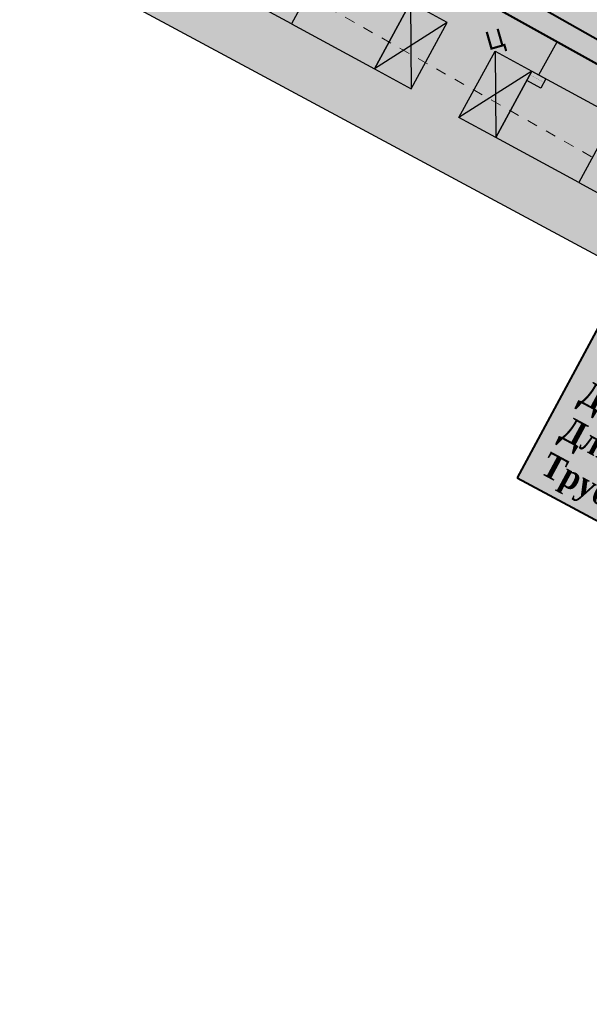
# Model space of a CAD drawing. Extents: x 4085 to 16701, y -65 to 10948.
# Tile 139 of 256: x 14893 to 14920, y 10797 to 10844. Entities that reach past the tile are written whole.
import ezdxf
from ezdxf.xclip import XClip

# ---------------------------------------------------------------- set-up
doc = ezdxf.new("R2010")
doc.units = 0
doc.header["$MEASUREMENT"] = 0
doc.header["$XCLIPFRAME"] = 0
for name, pattern in [('CONTI', [0]), ('STRIHSMALL', [1, 0.5, -0.5]), ('ДОРОГИ_СТРОЯЩ', [9, 8, -1])]:
    doc.linetypes.add(name, pattern=pattern)
doc.layers.get('0').update_dxf_attribs({"color": 250, "linetype": 'CONTI'})
for name, color, linetype in [('(0001) граница', 7, 'Continuous'), ('(025) Дорога', 7, 'Continuous'), ('(035) Откосы', 7, 'Continuous'), ('Электрика', 7, 'Continuous')]:
    doc.layers.add(name, color=color, linetype=linetype)
doc.layers.add('.', color=7, linetype='Continuous', lineweight=15)
doc.layers.add('0ZG - GOR-INCE', color=5, linetype='Continuous', lineweight=15)
doc.styles.add('BM-431', font='txt')
doc.styles.get("Standard").update_dxf_attribs({"font": 'times.ttf'})
doc.linetypes.add('ОТКОСЫ_НЕУКР', pattern='A,0.5,["|",Standard,S=1.2,R=0,X=0,Y=-1.2],1,["|",Standard,S=0.5,R=0,X=0,Y=-0.5],0.5', length=2)

# ---------------------------------------------------------------- blocks, each defined once
blk = doc.blocks.new('wedwedwedewdewd')
at = {"layer": '.', "linetype": 'Continuous'}
h = blk.add_hatch(color=256, dxfattribs=at)
h.dxf.hatch_style = 1
h.set_gradient(color1=(255, 217, 179), color2=(255, 209, 163), one_color=1, tint=0.82, name='HEMISPHERICAL')
h.paths.add_polyline_path([(16128.663, 10756.61), (16126.663, 10756.61), (16126.663, 10760.21), (16128.663, 10760.21)])
h.paths.add_polyline_path([(16137.663, 10756.61), (16139.663, 10756.61), (16139.663, 10760.21), (16137.663, 10760.21)])
h = blk.add_hatch(color=256, dxfattribs=at)
h.dxf.hatch_style = 1
h.set_gradient(color1=(255, 127, 127), color2=(255, 133, 133), one_color=1, tint=0.76, name='HEMISPHERICAL')
h.paths.add_polyline_path([(16133.163, 10760.21), (16133.163, 10756.61), (16137.663, 10756.61), (16137.663, 10760.21)])
h.paths.add_polyline_path([(16133.163, 10760.21), (16133.163, 10756.61), (16128.663, 10756.61), (16128.663, 10760.21)])
at = {"linetype": 'Continuous'}
for points in [[(16128.663, 10756.61), (16126.663, 10756.61), (16126.663, 10760.21), (16128.663, 10760.21)], [(16133.163, 10760.21), (16133.163, 10756.61), (16128.663, 10756.61), (16128.663, 10760.21)], [(16133.163, 10760.21), (16133.163, 10756.61), (16137.663, 10756.61), (16137.663, 10760.21)], [(16137.663, 10756.61), (16139.663, 10756.61), (16139.663, 10760.21), (16137.663, 10760.21)]]:
    blk.add_lwpolyline(points, close=True, dxfattribs=at)
for points in [[(16126.663, 10760.21), (16128.663, 10756.61)], [(16128.663, 10760.21), (16126.663, 10756.61)], [(16137.663, 10760.21), (16139.663, 10756.61)], [(16139.663, 10760.21), (16137.663, 10756.61)]]:
    blk.add_lwpolyline(points, dxfattribs=at)
blk = doc.blocks.new('DWQDWQDWQDW')
at = {"layer": '(035) Откосы', "color": 253, "linetype": 'ОТКОСЫ_НЕУКР', "ltscale": 1.5, "elevation": -0.617, "flags": 128}
blk.add_lwpolyline([(16558.506, 8947.924), (16570.505, 8949.724, -0.079156), (16598.803, 8943.871), (16621.184, 8930.899, 0.021945), (16680.95, 8895.047, 0.014899), (16724.032, 8878.684), (16739.453, 8875.205)], format="xyb", dxfattribs=at)
at = {"color": 253, "linetype": 'Continuous', "elevation": -0.617}
for points in [[(16558.803, 8945.946), (16570.607, 8947.717, -0.078155), (16597.942, 8942.058), (16620.13, 8929.198, 0.021959), (16680.089, 8893.239, 0.014968), (16723.483, 8876.758), (16750.885, 8870.576), (16790.778, 8867.279), (16872.314, 8863.894), (16895.151, 8864.321), (16944.321, 8880.133), (16994.435, 8899.564), (17012.775, 8910.376), (17023.268, 8917.929)], [(16562.181, 8941.935), (16579.37, 8942.909), (16596.982, 8939.147), (16618.549, 8926.647, 0.02198), (16678.797, 8890.527, 0.015072), (16722.66, 8873.868), (16750.429, 8867.603), (16790.583, 8864.285, 0.013301), (16847.982, 8863.082), (16895.377, 8862.057), (16949.578, 8880.273, 0.046505), (16996.142, 8896.841), (17017.234, 8907.708), (17025.512, 8912.472)]]:
    blk.add_lwpolyline(points, format="xyb", dxfattribs=at)
at = {"color": 253, "linetype": 'STRIHSMALL', "elevation": -0.241}
blk.add_lwpolyline([(16593.216, 8931.924), (16614.444, 8919.185), (16675.036, 8883.008), (16720.641, 8865.661), (16749.283, 8859.112), (16790.491, 8855.532), (16849.993, 8854.548), (16896.488, 8853.889), (16953.025, 8872.467), (16964.236, 8876.243), (17016.503, 8897.154)], dxfattribs=at)
at = {"layer": '(025) Дорога', "color": 253, "linetype": 'ДОРОГИ_СТРОЯЩ', "extrusion": (-0.010635, -0.002758, 0.99994), "style": 'BM-431'}
blk.add_text('Ц', height=0.875, rotation=14.5384, dxfattribs=at).set_placement((16654.1, 8894.066, -495.626))
blk = doc.blocks.new('A$C10aa157c')
at = {"layer": '.', "linetype": 'Continuous'}
h = blk.add_hatch(color=17, dxfattribs=at)
h.dxf.hatch_style = 1
h.set_gradient(color1=(153, 76, 76), color2=(137, 67, 67), one_color=1, tint=0.4, name='SPHERICAL')
h.paths.add_polyline_path([(-257.537, -1.672), (-249.292, -14.915), (-261.823, -22.715), (-270.067, -9.472)])
at = {"linetype": 'Continuous'}
h = blk.add_hatch(color=256, dxfattribs=at)
h.dxf.hatch_style = 1
h.set_gradient(color1=(196, 196, 196), color2=(179, 179, 179), one_color=1, tint=0.7, name='SPHERICAL')
edge = h.paths.add_edge_path()
edge.add_line((-329.694, -123.896), (-413.512, -4.999))
edge.add_line((-413.512, -4.999), (-355.789, 33.285))
edge.add_line((-355.789, 33.285), (-335.031, 75.586))
edge.add_line((-335.031, 75.586), (-290.266, 52.298))
edge.add_arc((-35.221, 435.711), 460.493, 236.3683, 253.19615)
edge.add_arc((23.167, 1743.611), 1759.185, 263.750088, 266.824743)
edge.add_line((-74.275, -12.874), (-37.809, -12.382))
edge.add_line((-37.809, -12.382), (-8.682, -7.259))
edge.add_line((-8.682, -7.259), (21.713, 1.674))
edge.add_line((21.713, 1.674), (73.828, 22.106))
edge.add_line((73.828, 22.106), (122.41, 60.653))
edge.add_line((122.41, 60.653), (125.275, 27.755))
edge.add_line((125.275, 27.755), (114.748, 2.379))
edge.add_line((114.748, 2.379), (116.662, -0.024))
edge.add_line((116.662, -0.024), (116.289, -3.732))
edge.add_line((116.289, -3.732), (111.258, -27.657))
edge.add_line((111.258, -27.657), (112.86, -27.925))
edge.add_line((112.86, -27.925), (106.102, -65.586))
edge.add_line((106.102, -65.586), (101.28, -90.48))
edge.add_line((101.28, -90.48), (98.815, -96.135))
edge.add_line((98.815, -96.135), (53.135, -97.305))
edge.add_line((53.135, -97.305), (30.09, -97.895))
edge.add_line((30.09, -97.895), (12.287, -98.298))
edge.add_line((12.287, -98.298), (-62.519, -99.993))
edge.add_line((-62.519, -99.993), (-93.467, -101.178))
edge.add_line((-93.467, -101.178), (-93.735, -109.893))
edge.add_line((-93.735, -109.893), (-152.913, -112.218))
edge.add_line((-152.913, -112.218), (-153.086, -120.274))
edge.add_line((-153.086, -120.274), (-196.615, -120.664))
edge.add_line((-196.615, -120.664), (-196.01, -100.254))
edge.add_line((-196.01, -100.254), (-236.883, -97.895))
edge.add_line((-236.883, -97.895), (-266.604, -99.724))
edge.add_line((-266.604, -99.724), (-280.852, -100.756))
edge.add_line((-280.852, -100.756), (-292.755, -102.679))
edge.add_line((-292.755, -102.679), (-308.616, -109.596))
edge.add_line((-308.616, -109.596), (-329.694, -123.896))
at = {"lineweight": 0, "true_color": 0xa6c388}
h = blk.add_hatch(color=63, dxfattribs=at)
h.dxf.hatch_style = 1
h.paths.add_polyline_path([(-278.541, 10.69), (-278.305, -4.312), (-285.104, -4.419), (-285.081, -5.919), (-276.782, -5.788), (-277.027, 9.798)])
edge = h.paths.add_edge_path()
edge.add_line((-256.672, -0.79), (-247.745, -15.13))
edge.add_line((-247.745, -15.13), (-262.144, -24.093))
edge.add_line((-262.144, -24.093), (-265.737, -18.32))
edge.add_line((-265.737, -18.32), (-267.011, -19.113))
edge.add_line((-267.011, -19.113), (-263.417, -24.885))
edge.add_arc((-262.144, -24.093), 1.5, 211.9018, 301.9018)
edge.add_line((-261.351, -25.366), (-245.585, -15.552))
edge.add_line((-245.585, -15.552), (-255.492, -0.049))
edge.add_line((-255.492, -0.049), (-256.672, -0.79))
h.paths.add_polyline_path([(-222.337, -16.155), (-238.252, -16.155), (-238.252, -23.155), (-239.722, -23.155), (-239.722, -14.931), (-222.323, -15.013)])
edge = h.paths.add_edge_path()
edge.add_line((-221.046, -40.035), (-221.046, -38.042))
edge.add_line((-221.046, -38.042), (-238.522, -38.035))
edge.add_line((-238.522, -38.035), (-238.522, -57.635))
edge.add_line((-238.522, -57.635), (-230.008, -57.635))
edge.add_line((-230.008, -57.635), (-230.008, -58.835))
edge.add_line((-230.008, -58.835), (-239.722, -58.835))
edge.add_line((-239.722, -58.835), (-239.722, -27.155))
edge.add_line((-239.722, -27.155), (-238.252, -27.155))
edge.add_line((-238.252, -27.155), (-238.252, -34.155))
edge.add_line((-238.252, -34.155), (-221.092, -34.155))
edge.add_line((-221.092, -34.155), (-221.092, -18.18))
edge.add_arc((-91.019, 311.096), 354.036, 248.44456, 248.6957)
edge.add_line((-219.648, -18.747), (-219.543, -38.535))
edge.add_line((-219.543, -38.535), (-195.942, -38.535))
edge.add_line((-195.942, -38.535), (-195.942, -40.035))
edge.add_line((-195.942, -40.035), (-202.272, -40.035))
edge.add_line((-202.272, -40.035), (-202.272, -46.835))
edge.add_line((-202.272, -46.835), (-203.742, -46.835))
edge.add_line((-203.742, -46.835), (-203.742, -40.035))
edge.add_line((-203.742, -40.035), (-221.046, -40.035))
at = {"linetype": 'Continuous'}
blk.add_lwpolyline([(-373.794, 108.522), (-373.794, 37.874), (-338.797, -11.85), (-296.167, 12.169), (-278.15, 12.669), (-222.292, -17.355), (-192.313, -27.416), (-152.842, -36.14), (-88.614, -37.229), (-24.387, -36.597), (-4.075, -35.346), (26.99, -25.762), (74.741, -7.279), (109.404, 7.299), (135.566, 19.468), (110.184, 64.198), (9.488, 20.698), (-104.253, 13.969), (-207.655, 33.676), (-251.57, 64.255), (-301.828, 93.335), (-373.794, 108.522)], dxfattribs=at)
at = {"ltscale": 5}
blk.add_lwpolyline([(-256.672, -0.79), (-247.745, -15.13), (-262.144, -24.093), (-265.737, -18.32), (-267.011, -19.113), (-263.417, -24.885, 0.414213), (-261.351, -25.366), (-245.585, -15.552), (-255.492, -0.049)], format="xyb", close=True, dxfattribs=at)
at = {"linetype": 'Continuous', "lineweight": 40}
blk.add_lwpolyline([(-257.537, -1.672), (-249.292, -14.915), (-261.823, -22.715), (-270.067, -9.472)], close=True, dxfattribs=at)
at = {"linetype": 'Continuous'}
for p, rotation in [((-19567.306, -1763.211), 331.5389533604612), ((-19555.313, -1752.056), 331.4834127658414)]:
    blk.add_blockref('wedwedwedewdewd', p, dxfattribs=dict(at, rotation=rotation))
at = {"layer": '0ZG - GOR-INCE', "linetype": 'Continuous', "rotation": 1.343740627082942}
blk.add_blockref('DWQDWQDWQDW', (-16693.372, -9279.936, -1.22), dxfattribs=at)
blk = doc.blocks.new('16Г5Ш1Д65')
at = {"layer": '.', "lineweight": 35}
h = blk.add_hatch(color=256, dxfattribs=at)
h.dxf.hatch_style = 1
h.paths.add_polyline_path([(408872.395, 4233258.829), (408872.078, 4233258.829), (408872.08, 4233258.06), (408872.395, 4233258.06)])
at = {"color": 250, "lineweight": 30, "const_width": 0.0064}
blk.add_lwpolyline([(408871.883, 4233258.06), (408871.883, 4233258.829), (408872.395, 4233258.829), (408872.395, 4233258.06)], close=True, dxfattribs=at)
at = {"layer": 'Электрика', "color": 250, "lineweight": 30, "const_width": 0.0064}
blk.add_lwpolyline([(408872.08, 4233258.061), (408872.078, 4233258.829)], dxfattribs=at)

msp = doc.modelspace()

# ---------------------------------------------------------------- block references
at = {"linetype": 'Continuous'}
ref = msp.add_blockref('A$C10aa157c', (15163.262, 10839.004, 0.177), dxfattribs=at)
XClip(ref).set_block_clipping_path([(-373.794434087, 108.5221690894), (-301.8282399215, 93.3350241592), (-251.5703695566, 64.2554686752), (-207.654540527, 33.6758720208), (-104.2532370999, 13.9690799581), (9.4882953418, 20.6982215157), (110.1840137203, 64.198227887), (135.5661904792, 19.4677583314), (74.741036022, -7.2786312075), (26.9902694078, -25.761868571), (-4.0754597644, -35.3463755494), (-88.6139293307, -37.2294086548), (-152.8418739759, -36.1397910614), (-192.3131233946, -27.415677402), (-222.2923186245, -17.3547389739), (-278.1502265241, 12.6686452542), (-296.1702662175, 12.3849432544), (-338.797385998, -11.849717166), (-373.794434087, 37.8738306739)])

# ---------------------------------------------------------------- next in the draw order: hatches: boundary and pattern name
at = {"layer": '.', "linetype": 'Continuous', "lineweight": 40, "true_color": 0xffffff}
h = msp.add_hatch(color=7, dxfattribs=at)
h.dxf.hatch_style = 1
h.paths.add_polyline_path([(14935.734, 10811.84), (14940.602, 10820.884), (14921.107, 10831.351), (14916.225, 10822.283)])

# ---------------------------------------------------------------- next in the draw order: linework, layer by layer
at = {"layer": '(0001) граница', "color": 5, "linetype": 'Continuous', "lineweight": 40}
msp.add_lwpolyline([(14916.225, 10822.283), (14935.734, 10811.84), (14940.602, 10820.884), (14921.107, 10831.351)], close=True, dxfattribs=at)
at = {"color": 1, "lineweight": 40}
msp.add_lwpolyline([(14864.769, 10869.895), (14868.332, 10872.44), (14933.166, 10835.788), (14968.064, 10822.92), (14978.955, 10819.852), (15009.788, 10813.467), (15011.014, 10823.08)], dxfattribs=at)
at = {"color": 5, "linetype": 'Continuous', "const_width": 0.1, "elevation": 0.177}
msp.add_lwpolyline([(14875.818, 10865.043), (14876.497, 10866.203), (14932.398, 10835.154), (14939.626, 10832.454)], dxfattribs=at)
at = {"color": 0, "linetype": 'Continuous', "elevation": 0.177}
msp.add_lwpolyline([(14917.269, 10841.497), (14918.143, 10843.071)], dxfattribs=at)
at = {"color": 2, "linetype": 'Continuous', "elevation": 0.177}
msp.add_lwpolyline([(14916.932, 10841.683), (14917.605, 10841.312), (14917.359, 10840.864), (14916.685, 10841.234)], close=True, dxfattribs=at)

# ---------------------------------------------------------------- next in the draw order: block references
at = {"color": 5, "lineweight": 35, "rotation": 241.2357852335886}
msp.add_blockref('16Г5Ш1Д65', (-3499236.69, 2406332.101, 0.177), dxfattribs=at)

# ---------------------------------------------------------------- next in the draw order: texts
at = {"layer": 'Электрика', "color": 0, "insert": (14921.5, 10830.384, 0.03), "char_height": 1.163408, "width": 26.49154, "attachment_point": 1, "rotation": 331.6372}
msp.add_mtext('{\\fTimes New Roman|b1|i0|c204|p18;\\W0.9;\\C5;№6 Кабель. ТП от ГРЩ-4                      АВВГнг 4х50мм. \\PДлин трассы -108м.\\PДлин кабель -104м.\\PТруба ПНД %%C100мм-4.0м.}', dxfattribs=at)

doc.saveas('drawing.dxf')
